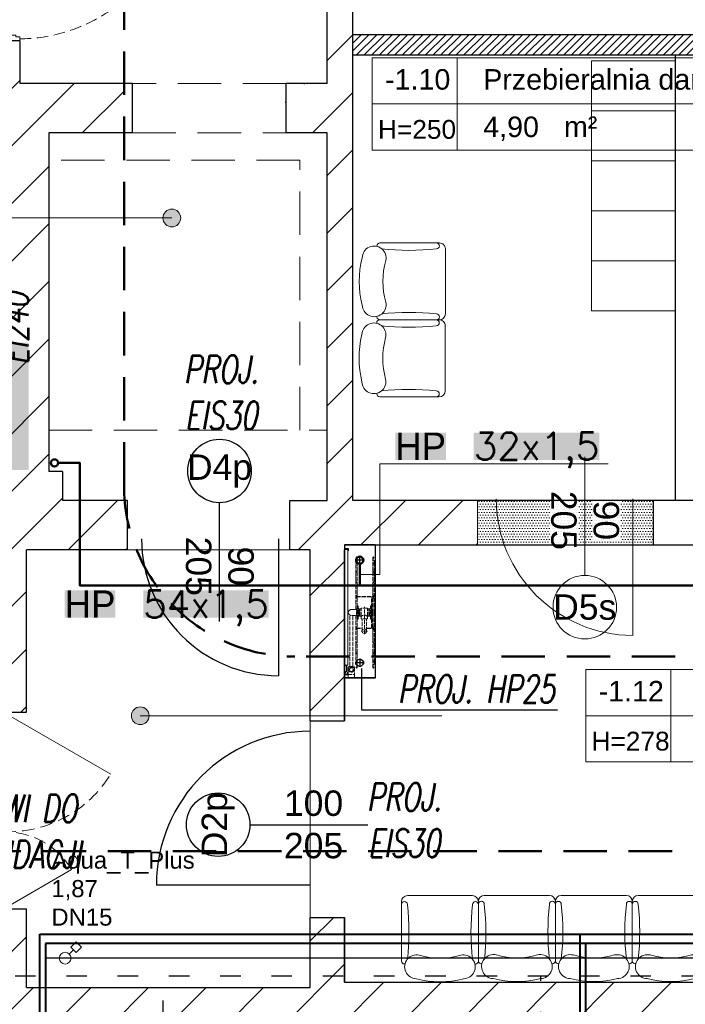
# Model space of a CAD drawing. Header units: millimetres. Extents: x 24385 to 79107, y -56478 to -23676.
# Tile 218 of 256: x 27414 to 27803, y -25346 to -24770. Entities that reach past the tile are written whole.
import ezdxf
from ezdxf.lldxf.tags import DXFTag

# ---------------------------------------------------------------- set-up
doc = ezdxf.new("R2010")
doc.units = ezdxf.units.MM
doc.header["$LTSCALE"] = 2
for name, pattern in [('ACAD_ISO02W100', [15, 12, -3]), ('ACAD_ISO03W100', [30, 12, -18]), ('DASHED', [19.05, 12.7, -6.35]), ('HIDDEN', [9.525, 6.35, -3.175]), ('HIDDENX2', [19.05, 12.7, -6.35])]:
    doc.linetypes.add(name, pattern=pattern)
for name, color, linetype, lineweight in [('0_OPIS', 7, 'Continuous', 13), ('3DPLAN_A_DRZWI', 173, 'Continuous', 5), ('3DPLAN_A_TABELKA POMIESZCZEŃ', 7, 'Continuous', 0), ('3DPLAN_A_WYSOKOŚCI ZMIANA', 144, 'HIDDENX2', 5), ('_KWP_W_OPIS', 211, 'Continuous', 9), ('_WLK_W_OPIS', 211, 'Continuous', 9), ('A_6_STOLARKA_DRZWI', 6, 'Continuous', 0), ('A_KRESKOWANIE', 9, 'Continuous', 0), ('A_STOL_OKNA', 83, 'Continuous', 9), ('A_STOL_OPIS', 55, 'Continuous', 5), ('A_TXT', 7, 'Continuous', 0), ('A_WYBURZENIA', 6, 'Continuous', 0), ('A_ZESTAWIENIE STOLARKI', 3, 'Continuous', 15), ('AW_WYM_WEW', 9, 'Continuous', 0), ('hydrant', 211, 'Continuous', 5), ('IS-armatura', 7, 'Continuous', 15), ('Opisy', 7, 'Continuous', 13)]:
    doc.layers.add(name, color=color, linetype=linetype, lineweight=lineweight)
for name, color, linetype in [('3DPLAN_A_KRESKOWANIE 1', 253, 'Continuous'), ('3DPLAN_A_OPIS', 8, 'Continuous'), ('3DPLAN_A_POMIESZCZENIE NUMER', 100, 'Continuous'), ('3DPLAN_K_NOŚNA', 7, 'Continuous'), ('A_POMIESZCZENIE OPIS', 100, 'Continuous'), ('DEFAULT', 7, 'Continuous')]:
    doc.layers.add(name, color=color, linetype=linetype)
for name, color, linetype, lineweight, true_color in [('cw', 7, 'Continuous', 40, 0xf79809), ('FURNITURE ZD 1 500', 7, 'Continuous', 13, 0x9fa8a5), ('hydranty', 7, 'Continuous', 50, 0x0335fc), ('kanalizacja', 7, 'Continuous', 30, 0xbf3000), ('wodociag', 7, 'Continuous', 40, 0x0e97f1)]:
    doc.layers.add(name, color=color, linetype=linetype, lineweight=lineweight, true_color=true_color)
doc.layers.add('IS_Cyrkulacja', color=7, linetype='DASHWAVE', true_color=0xd312d4)
doc.styles.add('ARIAL', font='arial.ttf')
doc.styles.add('J-ROMANS', font='ROMANS.SHX', dxfattribs={"width": 0.7, "oblique": 10})
doc.styles.get("Standard").update_dxf_attribs({"font": 'arial.ttf'})
doc.styles.add('TABEL1', font='txt')
tags = doc.linetypes.add('DASHWAVE', pattern='A,10,-5,-20,[138,IS_LineDef.shx,S=2,R=0,X=-20,Y=0],-5', length=40).pattern_tags.tags
tags[16:17] = [DXFTag(74, 4), DXFTag(75, 0), DXFTag(340, '0'), DXFTag(46, 0.0), DXFTag(50, 0.0), DXFTag(44, 0.0), DXFTag(45, 0.0)]
tags[6:7] = [DXFTag(74, 4), DXFTag(75, 0), DXFTag(340, '0'), DXFTag(46, 0.0), DXFTag(50, 0.0), DXFTag(44, 0.0), DXFTag(45, 0.0)]
tags[4:5] = [DXFTag(74, 4), DXFTag(75, 0), DXFTag(340, '0'), DXFTag(46, 0.0), DXFTag(50, 0.0), DXFTag(44, 0.0), DXFTag(45, 0.0)]
pattern_1 = [(45, (23044.838, -26883.88), (-16.83798, 16.83798), [])]

# ---------------------------------------------------------------- blocks, each defined once
blk = doc.blocks.new('D 90')
at = {"layer": '3DPLAN_A_DRZWI', "lineweight": 20}
blk.add_line((2.09, 3.66), (45, 79.79), dxfattribs=at)
at = {"layer": '3DPLAN_A_DRZWI'}
for points in [[(0, 3.66), (2.09, 3.66), (2.09, 1.57), (3.14, 1.57), (3.14, -1.57), (2.09, -1.57), (2.09, -3.66), (0, -3.66), (0, 3.66)], [(90, 3.66), (87.91, 3.66), (87.91, 1.57), (86.86, 1.57), (86.86, -1.57), (87.91, -1.57), (87.91, -3.66), (90, -3.66), (90, 3.66)]]:
    blk.add_lwpolyline(points, dxfattribs=at)
at = {"layer": '3DPLAN_A_DRZWI', "linetype": 'HIDDEN', "ltscale": 0.5}
blk.add_arc((1.03, 3.65), 87.92, 0.0056, 59.9944, dxfattribs=at)
blk = doc.blocks.new('hydrant')
at = {"color": 1, "linetype": 'ACAD_ISO02W100'}
for p, q in [((121.8, 578.2), (110, 578.2)), ((338.5, 577), (110, 577)), ((112.9, 580.5), (112.8, 580.5)), ((129.5, 586), (121.8, 578.2)), ((130.1, 584.7), (122.3, 577)), ((431.5, 586), (129.5, 586)), ((141, 584.7), (130.1, 584.7)), ((141, 584.7), (148.8, 577)), ((141.5, 586), (149.3, 578.2)), ((189.8, 578.2), (149.3, 578.2)), ((197.5, 586), (189.8, 578.2)), ((198.1, 584.7), (190.3, 577)), ((249.5, 584.7), (198.1, 584.7)), ((249.5, 584.7), (257.3, 577)), ((250, 586), (257.8, 578.2)), ((330, 578.2), (257.8, 578.2)), ((339, 586), (330, 578.2)), ((339, 584.3), (330.5, 577)), ((340, 582), (338.5, 582)), ((338.5, 482), (338.5, 582)), ((348, 578.2), (339, 586)), ((347.6, 577), (339, 584.3)), ((340, 482), (340, 582)), ((431.5, 577), (340, 577)), ((431.5, 578.2), (348, 578.2)), ((409, 577), (409, 578.2)), ((431.5, 586), (733.5, 586)), ((431.5, 578.2), (515, 578.2)), ((431.5, 577), (523, 577)), ((454, 577), (454, 578.2)), ((515, 578.2), (524, 586)), ((515.5, 577), (524, 584.3)), ((523, 541.2), (523, 582)), ((524.5, 582), (523, 582)), ((524, 586), (533, 578.2)), ((524, 584.3), (532.6, 577)), ((524.5, 541.2), (524.5, 582)), ((524.5, 577), (753, 577)), ((533, 578.2), (605.3, 578.2)), ((613, 586), (605.3, 578.2)), ((613.6, 584.7), (605.8, 577)), ((613.6, 584.7), (665, 584.7)), ((665, 584.7), (672.8, 577)), ((665.5, 586), (673.3, 578.2)), ((673.3, 578.2), (713.8, 578.2)), ((721.5, 586), (713.8, 578.2)), ((722.1, 584.7), (714.3, 577)), ((722.1, 584.7), (733, 584.7)), ((733, 584.7), (740.8, 577)), ((733.5, 586), (741.3, 578.2)), ((741.3, 578.2), (753, 578.2)), ((750.2, 580.5), (750.2, 580.5)), ((523, 571), (340, 571)), ((523, 569.5), (340, 569.5)), ((471, 569.5), (392, 569.5)), ((392, 565), (392, 569.5)), ((471, 565), (392, 565)), ((557.9, 528.2), (398.8, 528.2)), ((406, 545.2), (406, 511.2)), ((408.5, 546.7), (407.5, 546.7)), ((408, 565), (409, 561)), ((454.5, 546.7), (408, 546.7)), ((454, 561), (409, 561)), ((410, 554.2), (410.5, 554.7)), ((453, 554.2), (410, 554.2)), ((410, 548.2), (410, 554.2)), ((452.5, 571.5), (410.5, 571.5)), ((452.5, 554.7), (410.5, 554.7)), ((414.5, 554.7), (414.5, 561)), ((448.5, 554.7), (448.5, 561)), ((453, 554.2), (452.5, 554.7)), ((453, 548.2), (453, 554.2)), ((455, 565), (454, 561)), ((454.5, 546.7), (455.5, 546.7)), ((455, 546.7), (467.5, 546.7)), ((469, 545.2), (469, 511.2)), ((540.8, 541.2), (469, 541.2)), ((471, 565), (471, 569.5)), ((540.8, 546.4), (540.8, 510)), ((338.5, 487), (110, 487)), ((121.8, 485.7), (110, 485.7)), ((112.9, 483.5), (112.8, 483.5)), ((129.5, 478), (121.8, 485.7)), ((130.1, 479.2), (122.3, 487)), ((414, 478), (129.5, 478)), ((141, 479.2), (130.1, 479.2)), ((141, 479.2), (148.8, 487)), ((141.5, 478), (149.3, 485.7)), ((189.8, 485.7), (149.3, 485.7)), ((197.5, 478), (189.8, 485.7)), ((198.1, 479.2), (190.3, 487)), ((249.5, 479.2), (198.1, 479.2)), ((249.5, 479.2), (257.3, 487)), ((250, 478), (257.8, 485.7)), ((330, 485.7), (257.8, 485.7)), ((339, 478), (330, 485.7)), ((339, 479.6), (330.5, 487)), ((340, 482), (338.5, 482)), ((347.6, 487), (339, 479.6)), ((348, 485.7), (339, 478)), ((431.5, 487), (340, 487)), ((431.5, 485.7), (348, 485.7)), ((392, 491.5), (392, 487)), ((471, 491.5), (392, 491.5)), ((471, 487), (392, 487)), ((408.5, 509.7), (407.5, 509.7)), ((454.5, 509.7), (407.5, 509.7)), ((408, 491.5), (409, 495.5)), ((454, 495.5), (409, 495.5)), ((410, 508.2), (410, 502.2)), ((453, 502.2), (410, 502.2)), ((410, 502.2), (410.5, 501.7)), ((452.5, 501.7), (410.5, 501.7)), ((452.5, 485), (410.5, 485)), ((450.5, 485), (412.5, 485)), ((412.5, 483), (412.5, 485)), ((414, 452.5), (414, 481.5)), ((449, 481.5), (414, 481.5)), ((414.5, 498.3), (414.5, 501.7)), ((448.5, 498.3), (414.5, 498.3)), ((414.5, 495.5), (414.5, 496)), ((448.5, 496), (414.5, 496)), ((416.2, 496), (416.2, 498.3)), ((431.5, 487), (523, 487)), ((431.5, 485.7), (515, 485.7)), ((446.8, 496), (446.8, 498.3)), ((448.5, 498.3), (448.5, 501.7)), ((448.5, 495.5), (448.5, 496)), ((449, 452.5), (449, 481.5)), ((449, 478), (733.5, 478)), ((746.5, 461.5), (449, 461.5)), ((450.5, 483), (450.5, 485)), ((453, 502.2), (452.5, 501.7)), ((453, 508.2), (453, 502.2)), ((455, 491.5), (454, 495.5)), ((454.5, 509.7), (455.5, 509.7)), ((455.5, 509.7), (467.5, 509.7)), ((540.8, 515.2), (469, 515.2)), ((471, 491.5), (471, 487)), ((515, 485.7), (524, 478)), ((515.5, 487), (524, 479.6)), ((523, 482), (523, 515.2)), ((524.5, 482), (523, 482)), ((524, 479.6), (532.6, 487)), ((524, 478), (533, 485.7)), ((524.5, 482), (524.5, 515.2)), ((524.5, 487), (753, 487)), ((533, 485.7), (605.3, 485.7)), ((613, 478), (605.3, 485.7)), ((613.6, 479.2), (605.8, 487)), ((613.6, 479.2), (665, 479.2)), ((665, 479.2), (672.8, 487)), ((665.5, 478), (673.3, 485.7)), ((673.3, 485.7), (713.8, 485.7)), ((721.5, 478), (713.8, 485.7)), ((722.1, 479.2), (714.3, 487)), ((722.1, 479.2), (733, 479.2)), ((733, 479.2), (740.8, 487)), ((733.5, 478), (741.3, 485.7)), ((741.3, 485.7), (753, 485.7)), ((752.9, 471.5), (746.5, 466.2)), ((746.5, 438.7), (746.5, 466.2)), ((750.2, 483.5), (750.2, 483.5)), ((752.9, 471.5), (794.5, 471.5)), ((794.5, 471.5), (814.5, 471.5)), ((794.5, 433.5), (794.5, 471.5)), ((814.5, 433.5), (814.5, 471.5)), ((746.5, 443.5), (446.5, 443.5)), ((752.9, 433.5), (746.5, 438.7)), ((752.9, 433.5), (794.5, 433.5)), ((794.5, 433.5), (780, 433.5)), ((794.5, 433.5), (814.5, 433.5))]:
    blk.add_line(p, q, dxfattribs=at)
for p, q in [((60.9, 411.5), (60.9, 431.5)), ((738.9, 431.5), (60.9, 431.5)), ((738.9, 411.5), (60.9, 411.5)), ((738.9, 431.5), (738.9, 411.5)), ((741.3, 421.8), (738.9, 415.6)), ((742.7, 421.3), (738.9, 411.5)), ((771.7, 426), (747.4, 426)), ((771.7, 424.5), (747.4, 424.5)), ((775.4, 422.8), (780.5, 416.1)), ((776.6, 423.7), (781.7, 417)), ((789.4, 423.3), (790.9, 423.3)), ((789.4, 416.5), (789.4, 423.3)), ((790.9, 416.5), (790.9, 423.3))]:
    blk.add_line(p, q)
for centre, radius in [((540.8, 528.2), 13), ((766.5, 452.5), 14.9), ((766.5, 452.5), 10.8)]:
    blk.add_circle(centre, radius, dxfattribs=at)
for centre, radius, start, end in [((110, 580.5), 3.5, 12.24669, 270), ((110, 580.5), 2.25, 12.35533, 270), ((112.8, 581.1), 0.612, 192.35533, 270), ((112.9, 581.1), 0.612, 270, 12.24669), ((753, 580.5), 3.5, 270, 167.75331), ((750.2, 581.1), 0.612, 167.75331, 270), ((750.2, 581.1), 0.612, 270, 347.64467), ((753, 580.5), 2.25, 270, 167.64467), ((407.5, 545.2), 1.5, 90, 180), ((408.5, 548.2), 1.5, 270, 0), ((410.5, 570), 1.5, 90, 138.18969), ((469.4, 528.2), 23.1, 126.89221, 233.10779), ((452.5, 570), 1.5, 41.81031, 90), ((454.5, 548.2), 1.5, 180, 270), ((467.5, 545.2), 1.5, 0, 90), ((110, 483.5), 3.5, 90, 347.75331), ((110, 483.5), 2.25, 90, 347.64467), ((112.8, 482.8), 0.612, 90, 167.64467), ((112.9, 482.8), 0.612, 347.75331, 90), ((407.5, 511.2), 1.5, 180, 270), ((408.5, 508.2), 1.5, 0, 90), ((410.5, 486.5), 1.5, 210, 270), ((414, 483), 1.5, 180, 270), ((449, 483), 1.5, 270, 0), ((452.5, 486.5), 1.5, 270, 330), ((454.5, 508.2), 1.5, 90, 180), ((467.5, 511.2), 1.5, 270, 0), ((753, 483.5), 3.5, 192.24669, 90), ((750.2, 482.8), 0.612, 90, 192.24669), ((750.2, 482.8), 0.612, 12.35533, 90), ((753, 483.5), 2.25, 192.35533, 90), ((431.5, 452.5), 17.5, 180, 270), ((431.5, 452.5), 17.5, 270, 0)]:
    blk.add_arc(centre, radius, start, end, dxfattribs=at)
for centre, radius, start, end in [((747.4, 419.5), 6.5, 90, 158.96249), ((747.4, 419.5), 5, 90, 158.96249), ((771.7, 419.5), 6.5, 41.18593, 90), ((771.7, 419.5), 5, 41.18593, 90), ((776.5, 413.1), 5, 19.76904, 37.35808), ((785.9, 416.5), 5, 199.76904, 0), ((776.5, 413.1), 6.5, 19.76904, 37.35808), ((785.9, 416.5), 3.5, 199.76904, 0)]:
    blk.add_arc(centre, radius, start, end)
at = {"layer": 'DEFAULT', "linetype": 'ByBlock'}
for p, q in [((35.5, 591.5), (35.5, 411.5)), ((35.5, 591.5), (815.5, 591.5)), ((36.3, 590.7), (36.3, 412.3)), ((36.3, 590.7), (814.7, 590.7)), ((36.3, 590.7), (814.7, 590.7)), ((814.7, 590.7), (814.7, 412.3)), ((815.5, 591.5), (815.5, 411.5)), ((121.3, 527.6), (121.3, 516.6)), ((129.8, 527.6), (129.8, 516.6)), ((721.3, 527.6), (721.3, 516.6)), ((729.8, 527.6), (729.8, 516.6)), ((121.3, 475.3), (121.3, 486.3)), ((129.8, 475.3), (129.8, 486.3)), ((721.3, 475.3), (721.3, 486.3)), ((729.8, 475.3), (729.8, 486.3)), ((35.5, 411.5), (57.1, 411.5)), ((36.3, 412.3), (56.3, 412.3)), ((56.3, 433.1), (70.1, 433.1)), ((56.3, 412.3), (56.3, 433.1)), ((57.1, 432.3), (70.1, 432.3)), ((57.1, 411.5), (57.1, 432.3)), ((57.1, 411.5), (57.1, 432.3)), ((60.9, 411.5), (60.9, 431.5)), ((70.1, 432.3), (70.1, 433.1)), ((780.5, 432.5), (780.5, 433.5)), ((793.5, 432.5), (780.5, 432.5)), ((780.9, 432.3), (780.9, 433.1)), ((794.7, 433.1), (780.9, 433.1)), ((793.9, 432.3), (780.9, 432.3)), ((793.9, 411.5), (793.9, 432.3)), ((793.9, 411.5), (793.9, 432.3)), ((815.5, 411.5), (793.9, 411.5)), ((794.7, 412.3), (794.7, 433.1)), ((814.7, 412.3), (794.7, 412.3))]:
    blk.add_line(p, q, dxfattribs=at)
at = {"layer": 'DEFAULT', "color": 1, "linetype": 'ByBlock'}
for p, q in [((125.5, 525.9), (125.5, 477.1)), ((725.5, 525.9), (725.5, 477.1)), ((149.9, 501.5), (101.1, 501.5)), ((701.1, 501.5), (749.9, 501.5))]:
    blk.add_line(p, q, dxfattribs=at)
at = {"layer": 'DEFAULT', "color": 1, "linetype": 'ACAD_ISO02W100'}
blk.add_line((794.5, 433.5), (780.5, 433.5), dxfattribs=at)
at = {"layer": 'DEFAULT', "linetype": 'ByBlock'}
for centre in [(125.5, 501.5), (725.5, 501.5)]:
    blk.add_circle(centre, 21, dxfattribs=at)
blk = doc.blocks.new('sillon 1')
for p, q in [((-0.3048, -0.1525), (-0.3048, -0.1525)), ((0.3048, -0.1523), (0.3048, -0.1523)), ((-0.3305, -0.6887), (-0.3302, -0.1779)), ((0.3302, -0.1777), (0.3299, -0.6886)), ((0.2791, -0.7394), (-0.2797, -0.7395))]:
    blk.add_line(p, q)
for centre, radius, start, end in [((0.0002, -0.8255), 0.8255, 75.76553, 104.26559), ((-0.2003, -0.1283), 0.1029, 91.58521, 282.69594), ((0.2004, -0.1282), 0.1029, 257.33517, 88.44591), ((-0.3048, -0.1779), 0.0254, 90.01556, 180.01556), ((0.3048, -0.1777), 0.0254, 0.01556, 90.01556), ((-2.4547, -0.4252), 2.188, 353.75262, 6.15645), ((0.0002, -0.8382), 0.635, 73.75535, 106.27576), ((2.4544, -0.4285), 2.188, 173.75262, 186.15645), ((-0.3051, -0.6633), 0.0254, 180.01556, 0.01556), ((0.3045, -0.6632), 0.0254, 180.01556, 0.01556), ((-0.2797, -0.6887), 0.0508, 180.01556, 270.01556), ((0.2791, -0.6886), 0.0508, 270.01556, 0.01556)]:
    blk.add_arc(centre, radius, start, end)
blk = doc.blocks.new('tabelka dla tp')
at = {"layer": '3DPLAN_A_TABELKA POMIESZCZEŃ'}
for p, q in [((49.7, 54), (49.7, 0)), ((0, 27), (243.13, 27))]:
    blk.add_line(p, q, dxfattribs=at)
blk.add_lwpolyline([(0, 54), (243.13, 54), (243.13, 0), (0, 0)], close=True, dxfattribs=at)
at = {"layer": '3DPLAN_A_POMIESZCZENIE NUMER', "color": 7, "style": 'ARIAL'}
blk.add_attdef('NUMER', (2.23, 35.39), '', height=12, dxfattribs=at)
at = {"layer": 'A_POMIESZCZENIE OPIS', "insert": (112.2, 19.75), "char_height": 12, "width": 36.4122, "attachment_point": 1, "style": 'ARIAL'}
blk.add_mtext('{\\C7;m²}', dxfattribs=at)
at = {"layer": 'A_POMIESZCZENIE OPIS', "color": 7, "style": 'ARIAL'}
for tag, p in [('NAZWA', (51.73, 35.39)), ('POWIERZCHNIA', (51.06, 7.24))]:
    blk.add_attdef(tag, p, '', height=12, dxfattribs=at)
blk = doc.blocks.new('D 2X ASYMETRYCZNE BEZ FILARKA')
at = {"layer": '3DPLAN_A_DRZWI', "lineweight": 20}
for p, q in [((1.43, 2.5), (31.48, 54.55)), ((98.57, 2.5), (80.01, 34.65))]:
    blk.add_line(p, q, dxfattribs=at)
at = {"layer": '3DPLAN_A_DRZWI'}
for points in [[(0, 2.5), (1.43, 2.5), (1.43, 1.07), (2.15, 1.07), (2.15, -1.07), (1.43, -1.07), (1.43, -2.5), (0, -2.5), (0, 2.5)], [(100, 2.5), (98.57, 2.5), (98.57, 1.07), (97.85, 1.07), (97.85, -1.07), (98.57, -1.07), (98.57, -2.5), (100, -2.5), (100, 2.5)]]:
    blk.add_lwpolyline(points, dxfattribs=at)
at = {"layer": '3DPLAN_A_DRZWI', "linetype": 'HIDDEN', "lineweight": 15, "ltscale": 0.5}
for centre, radius, start, end in [((-0.79, 2.03), 61.64, 358.1085, 58.4282), ((100.32, 0.76), 39.51, 120.9325, 181.1091)]:
    blk.add_arc(centre, radius, start, end, dxfattribs=at)
blk = doc.blocks.new('kondygnacja -1')
at = {"layer": '3DPLAN_A_KRESKOWANIE 1'}
h = blk.add_hatch(dxfattribs=at)
h.set_pattern_fill('ANSI31', color=256, scale=7.5, style=0)
h.set_pattern_definition(pattern_1)
h.paths.add_polyline_path([(26781.49, -24430.84), (26781.49, -25256.18), (26865.36, -25256.18), (26865.36, -25233.56), (27108.48, -25233.56), (27108.48, -25256.18), (27119.89, -25256.18), (27110.14, -25212.84), (26979.61, -25212.84), (26979.61, -25079.84), (27320.27, -25079.84), (27361.7, -25079.84), (27361.7, -25046.84), (26815.61, -25046.84), (26815.61, -24465.84), (27386.61, -24465.84), (27386.61, -24686.84), (27413.61, -24686.84), (27413.61, -24581.84), (27442.61, -24581.84), (27442.61, -24549.84), (27413.61, -24549.84), (27413.61, -24469.84), (27474.65, -24469.84), (27474.65, -24430.84), (26781.49, -24430.84)], is_closed=False)
h.paths.add_polyline_path([(27583.61, -25294.84), (27583.61, -25335.84), (27417.61, -25335.84), (27417.61, -25289.84), (27390.61, -25289.84), (27390.61, -25335.84), (27137.8, -25335.84), (27119.89, -25256.18), (27108.48, -25256.18), (27108.48, -25287.56), (26865.36, -25287.56), (26865.36, -25256.18), (26781.49, -25256.18), (26781.49, -25342.83), (26829.42, -25361.84), (27832.61, -25361.84), (27832.61, -25332.84), (27603.61, -25332.84), (27603.61, -25294.84), (27583.61, -25294.84)], is_closed=False)
h.paths.add_polyline_path([(27413.61, -24806.84), (27413.61, -24781.84), (27386.61, -24781.84), (27386.61, -24885.59), (27430.61, -24885.59), (27430.61, -24835.84), (27474.65, -24835.84), (27474.65, -24806.84)])
h.paths.add_polyline_path([(27386.61, -24885.59), (27386.61, -25046.84), (27361.7, -25046.84), (27361.7, -25079.84), (27390.61, -25079.84), (27390.61, -25174.84), (27417.61, -25174.84), (27417.61, -25079.84), (27476.61, -25079.84), (27476.61, -25061.87, -0.027881), (27475.03, -25050.84), (27438.61, -25050.84), (27438.61, -25033.84), (27430.61, -25033.84), (27430.61, -24885.59)])
h.paths.add_polyline_path([(27603.61, -25179.84), (27603.61, -25163.88), (27583.61, -25163.88), (27583.61, -25179.84)])
h.paths.add_polyline_path([(27603.61, -25142.2), (27583.61, -25142.2), (27583.61, -25163.88), (27603.61, -25163.88)])
h.paths.add_polyline_path([(27593.61, -24713.84), (27593.61, -24746.4), (27608.61, -24746.4), (27608.61, -24713.84)], flags=16)
h.paths.add_polyline_path([(27593.61, -25050.84), (27571.61, -25050.84), (27571.61, -25079.84), (27583.61, -25079.84), (27583.61, -25142.2), (27603.61, -25142.2), (27603.61, -25076.84), (27681.45, -25076.84), (27681.45, -25050.84), (27608.61, -25050.84), (27608.61, -24713.84), (27593.61, -24713.84), (27593.61, -24806.84), (27569.61, -24806.84), (27569.61, -24835.84), (27593.61, -24835.84)])
h.paths.add_polyline_path([(27559.81, -24818.11), (27559.81, -24794.06), (27579.81, -24794.06), (27579.81, -24818.11)])
h.paths.add_polyline_path([(27593.61, -24469.84), (27593.61, -24610.84), (27601.86, -24610.84), (27608.61, -24610.84), (27608.61, -24468.84), (27712.91, -24468.84), (27712.91, -24430.84), (27474.65, -24430.84), (27474.65, -24469.84), (27593.61, -24469.84)], is_closed=False)
h.paths.add_polyline_path([(28026.62, -24481.39, -0.865492), (28025.15, -24471.22), (28013.19, -24430.84), (27882.91, -24430.84), (27882.91, -24468.84), (27982.61, -24468.84), (27982.61, -24483.84), (27997.61, -24483.84), (27997.61, -24940.11), (28026.62, -24940.11)])
h.paths.add_polyline_path([(28054.61, -24476.84), (28069.61, -24476.84), (28069.61, -24417.84), (28073.99, -24417.84), (28073.99, -24372.84), (28050.08, -24372.84, -1), (28039.7, -24372.84), (28030.61, -24372.84), (28030.61, -24472.87, -0.363097), (28030.61, -24479.53), (28030.61, -24940.11), (28054.61, -24940.11)])
h.paths.add_polyline_path([(28096.61, -25047.84), (28069.61, -25047.84), (28069.61, -25032.84), (28054.61, -25032.84), (28054.61, -24994.11), (28030.61, -24994.11), (28030.61, -25076.84), (28096.61, -25076.84)])
h.paths.add_polyline_path([(27982.61, -25035.84), (27982.61, -25050.84), (27949.55, -25050.84), (27949.55, -25076.84), (28026.62, -25076.84), (28026.62, -24994.11), (27997.61, -24994.11), (27997.61, -25035.84)])
h.paths.add_polyline_path([(26999.57, -25327.07), (27025.14, -25327.07), (27025.14, -25347.07), (26999.57, -25347.07)], flags=16)
h = blk.add_hatch(dxfattribs=at)
h.set_pattern_fill('ANSI31', color=256, scale=7.5, style=0)
h.set_pattern_definition(pattern_1)
h.paths.add_polyline_path([(31677.49, -24430.84), (30214.87, -24430.84), (30214.87, -24470.84), (30429.61, -24470.84), (30429.61, -24477.84), (30447.61, -24477.84), (30447.61, -24818.84), (30476.61, -24818.84), (30476.61, -24470.84), (31012.61, -24470.84), (31012.61, -24478.84), (31079.61, -24478.84), (31079.61, -24470.84), (31638.61, -24470.84), (31638.61, -25036.84), (31079.61, -25036.84), (31079.61, -25028.84), (31012.61, -25028.84), (31012.61, -25036.84), (30611.38, -25036.84), (30611.38, -25072.84), (31023.61, -25072.84), (31034.61, -25082.84), (31034.61, -25330.84), (31023.61, -25340.84), (30831.4, -25340.84, -0.038531), (30832.58, -25356.18), (30832.58, -25371.84), (31079.61, -25371.84), (31079.61, -25072.84), (31638.61, -25072.84), (31638.61, -25943.84), (30832.58, -25943.84), (30832.58, -26009.84), (31677.49, -26009.84)])
h.paths.add_polyline_path([(30682.61, -26009.84), (30832.58, -26009.84), (30832.58, -25943.84), (30760.61, -25943.84), (30760.61, -25454.67), (30735.61, -25464.58), (30735.61, -25943.84), (30682.61, -25943.84)])
h.paths.add_polyline_path([(30679.61, -25371.84), (30735.61, -25371.84), (30735.61, -25464.58), (30760.61, -25454.67), (30760.61, -25371.84), (30832.58, -25371.84), (30832.58, -25356.18, 0.038531), (30831.4, -25340.84), (30679.61, -25340.84)])
h.paths.add_polyline_path([(30355.83, -25371.84), (30425.61, -25371.84), (30425.61, -25379.84), (30463.61, -25379.84), (30463.61, -25424.74), (30471.61, -25424.74), (30471.61, -25395.84), (30533.61, -25395.84), (30533.61, -25371.84), (30576.61, -25371.84), (30576.61, -25341.84), (30472.61, -25341.84), (30472.61, -25326.84), (30427.61, -25326.84), (30427.61, -25341.84), (30355.83, -25341.84)])
h.paths.add_polyline_path([(30456.61, -25936.84), (30425.61, -25936.84), (30425.61, -25945.84), (30380.61, -25945.84), (30380.61, -26009.84), (30512.61, -26009.84), (30512.61, -25943.84), (30466.61, -25943.84), (30466.61, -25712.84), (30456.61, -25712.84)])
h.paths.add_polyline_path([(28888.61, -25941.84), (28888.61, -26009.84), (29013.61, -26009.84), (29013.61, -25941.84)])
h.paths.add_polyline_path([(28591.17, -26009.84), (28591.17, -25944.84), (28547.61, -25944.84), (28547.61, -26009.84)])
h.paths.add_polyline_path([(28624.61, -25870.53), (28654.8, -25870.53), (28654.8, -25924.53), (28624.61, -25924.53), (28624.61, -25944.84), (28591.17, -25944.84), (28591.17, -26009.84), (28713.61, -26009.84), (28713.61, -25941.84), (28672.61, -25941.84), (28672.61, -25932.84), (28657.61, -25932.84), (28657.61, -25716.84), (28624.61, -25716.84)])
h.paths.add_polyline_path([(28372.61, -25944.84), (28328.61, -25944.84), (28328.61, -25907.84), (28282.61, -25907.84), (28282.61, -25944.84), (28248.61, -25944.84), (28248.61, -26009.84), (28372.61, -26009.84)])
h.paths.add_polyline_path([(28092.61, -25563.84), (28054.61, -25563.84), (28054.61, -25383.84), (28067.6, -25383.84), (28067.61, -25375.84), (28340.61, -25375.84), (28340.61, -25341.84), (28070.61, -25341.84), (28070.61, -25332.84), (28030.61, -25332.84), (28030.61, -25395.6), (28048.71, -25395.6), (28048.71, -25449.6), (28030.61, -25449.6), (28030.61, -26009.84), (28073.61, -26009.84), (28073.61, -25944.84), (28054.61, -25944.84), (28054.61, -25668.84), (28092.61, -25668.84)])
h.paths.add_polyline_path([(27949.61, -25495.75), (27949.61, -25507.75), (27983.29, -25507.75), (27983.29, -25521.75), (27949.61, -25521.75), (27949.61, -25531.84), (27999.61, -25531.84), (27999.61, -25934.84), (27982.61, -25934.84), (27982.61, -25942.84), (27947.61, -25942.84), (27947.61, -26009.84), (28026.62, -26009.84), (28026.62, -25449.6), (27999.61, -25449.6), (27999.61, -25463.84), (27949.61, -25463.84), (27949.61, -25481.75), (27983.29, -25481.75), (27983.29, -25495.75)])
h.paths.add_polyline_path([(27982.61, -25361.84), (27952.61, -25361.84), (27952.61, -25332.84), (28026.62, -25332.84), (28026.62, -25395.6), (27999.61, -25395.6), (27999.61, -25377.84), (27982.61, -25377.84)])
h.paths.add_polyline_path([(26818.61, -25892.84), (26781.49, -25892.84), (26781.49, -26009.84), (26894.54, -26009.84), (26894.54, -25942.84), (26830.61, -25942.84), (26830.61, -25930.84), (26818.61, -25930.84)])
h.paths.add_polyline_path([(26894.54, -26009.84), (27115.94, -26009.84), (27115.94, -25942.84), (26894.54, -25942.84)])
h.paths.add_polyline_path([(27115.94, -25942.84), (27115.94, -26009.84), (27466.61, -26009.84), (27466.61, -25942.84), (27427.61, -25942.84), (27427.61, -25933.84), (27384.61, -25933.84), (27384.61, -25942.84)])
h.paths.add_polyline_path([(27641.61, -25942.84), (27641.61, -26009.84), (27802.61, -26009.84), (27802.61, -25942.84)])
h.paths.add_polyline_path([(30621.1, -25040.47), (30688.37, -25040.47), (30688.37, -25072.87), (30621.1, -25072.87)], flags=24)
at = {"layer": '3DPLAN_A_OPIS', "lineweight": 0, "transparency": 33554687}
h = blk.add_hatch(dxfattribs=at)
h.set_pattern_fill('ANSI31', color=1)
h.set_pattern_definition([(45, (5728.076, 60.4416), (-2.24506403, 2.24506403), [])])
h.paths.add_polyline_path([(27608.61, -24790.4), (27997.61, -24790.4), (27997.61, -24778.4), (27608.61, -24778.4), (27608.61, -24790.4)], is_closed=False)
at = {"layer": 'A_KRESKOWANIE', "transparency": 33554687}
h = blk.add_hatch(dxfattribs=at)
h.set_pattern_fill('ANSI37', color=0, scale=5)
h.paths.add_polyline_path([(27386.61, -24885.59), (27386.61, -24774.2), (27315.88, -24734.34, -0.240219), (27386.61, -24688.45), (27386.61, -24686.84), (27386.61, -24465.84), (26815.61, -24465.84), (26815.61, -24756.34), (26852.61, -24756.34), (26852.61, -25009.84), (26979.61, -25009.84), (26979.61, -24932.84), (27247.61, -24798.84), (27247.61, -24885.59)])
h.paths.add_polyline_path([(27341.12, -24885.59), (27341.12, -24939.59), (27247.61, -24939.59), (27247.61, -24984.44), (27352.89, -24984.44), (27352.89, -25009.84), (27386.61, -25009.84), (27386.61, -24885.59)])
h.paths.add_polyline_path([(27352.89, -25009.84), (27352.89, -25035.23), (27247.61, -25035.23), (27247.61, -25046.84), (27386.61, -25046.84), (27386.61, -25009.84)])
h.paths.add_polyline_path([(27247.61, -25035.23), (27129.31, -25035.23), (27129.31, -25009.84), (27125.61, -25009.84), (27125.61, -25046.84), (27247.61, -25046.84)])
h.paths.add_polyline_path([(27125.61, -24939.59), (27247.61, -24939.59), (27247.61, -24984.44), (27129.31, -24984.44), (27129.31, -25009.84), (27125.61, -25009.84)])
h.paths.add_polyline_path([(27097.99, -24939.59), (27097.99, -24885.59), (27125.61, -24885.59), (27125.61, -24859.84), (26979.61, -24932.84), (26979.61, -25009.84), (27125.61, -25009.84), (27125.61, -24939.59)])
h.paths.add_polyline_path([(27247.61, -24885.59), (27247.61, -24798.84), (27125.61, -24859.84), (27125.61, -24885.59)])
h.paths.add_polyline_path([(26979.61, -25009.84), (26979.61, -25046.84), (27125.61, -25046.84), (27125.61, -25009.84)])
h.paths.add_polyline_path([(26852.61, -25009.84), (26852.61, -24756.34), (26815.61, -24756.34), (26815.61, -25046.84), (26979.61, -25046.84), (26979.61, -25009.84)])
h.paths.add_polyline_path([(26825.81, -24767.41), (26825.81, -24745.27), (26845.81, -24745.27), (26845.81, -24767.41)], flags=24)
h.paths.add_polyline_path([(27090.03, -24482.38), (27112.18, -24482.38), (27112.18, -24502.38), (27090.03, -24502.38)], flags=24)
h.paths.add_polyline_path([(26963.88, -24701.72), (27172.42, -24701.72), (27172.42, -24757.03), (26963.88, -24757.03)], flags=16)
h.paths.add_polyline_path([(27010.86, -24558.5), (27253.99, -24558.5), (27253.99, -24612.5), (27010.86, -24612.5)], flags=16)
h.paths.add_polyline_path([(27315.88, -24734.34), (27386.61, -24774.2), (27386.61, -24688.45, 0.240219)], flags=16)
h.paths.add_polyline_path([(26995.13, -24731.42), (27112.81, -24731.42), (27112.81, -24752.94), (26995.13, -24752.94)], flags=8)
h.paths.add_polyline_path([(27005.47, -24708.98), (27123.15, -24708.98), (27123.15, -24730.51), (27005.47, -24730.51)], flags=8)
h.paths.add_polyline_path([(27073.52, -24589.81), (27120.01, -24589.81), (27120.01, -24610.24), (27073.52, -24610.24)], flags=8)
h.paths.add_polyline_path([(27072.79, -24561.91), (27171.6, -24561.91), (27171.6, -24580.32), (27072.79, -24580.32)], flags=8)
h.paths.add_polyline_path([(27016.08, -24562.06), (27053.28, -24562.06), (27053.28, -24580.32), (27016.08, -24580.32)], flags=8)
h.paths.add_polyline_path([(27120.07, -24586.75), (27144.23, -24586.75), (27144.23, -24610.75), (27120.07, -24610.75)], flags=8)
h.paths.add_polyline_path([(27011.48, -24589.35), (27060.72, -24589.35), (27060.72, -24611.39), (27011.48, -24611.39)], flags=8)
h.paths.add_polyline_path([(27653.46, -24520.33), (27771.13, -24520.33), (27771.13, -24541.86), (27653.46, -24541.86)], flags=9)
at = {"layer": 'A_WYBURZENIA', "transparency": 33554687}
h = blk.add_hatch(dxfattribs=at)
h.set_pattern_fill('DOTS', color=256)
h.set_pattern_definition([(0, (10834.1773, -5249.0212), (0.79375, 1.5875), [0, -1.5875])])
h.paths.add_polyline_path([(27681.45, -25076.84), (27784.48, -25076.84), (27784.48, -25050.84), (27681.45, -25050.84), (27681.45, -25076.84)], is_closed=False)
at = {"layer": 'Opisy', "ltscale": 0.5}
h = blk.add_hatch(color=256, dxfattribs=at)
h.dxf.hatch_style = 1
h.paths.add_polyline_path([(27501.06, -24890.54), (27501.06, -24880.64, 0.73336)])
h.paths.add_polyline_path([(27501.06, -24880.64), (27501.06, -24890.54, 0.076465), (27502.62, -24890.78, 1.165591)])
h = blk.add_hatch(color=256, dxfattribs=at)
h.dxf.hatch_style = 1
h.paths.add_polyline_path([(27482.61, -25181.82), (27482.61, -25171.92, 0.73336)])
h.paths.add_polyline_path([(27482.61, -25171.92), (27482.61, -25181.82, 0.076465), (27484.17, -25182.06, 1.165591)])
at = {"layer": '3DPLAN_A_OPIS', "color": 1, "lineweight": 30}
for p, q in [((27997.61, -24778.4), (27608.61, -24778.4)), ((27997.61, -24790.4), (27608.61, -24790.4)), ((27797.11, -24790.4), (27797.11, -25050.84))]:
    blk.add_line(p, q, dxfattribs=at)
at = {"layer": '3DPLAN_A_TABELKA POMIESZCZEŃ', "ltscale": 0.5}
blk.add_line((27341.12, -24885.59), (27502.62, -24885.59), dxfattribs=at)
at = {"layer": '3DPLAN_A_WYSOKOŚCI ZMIANA'}
for p, q in [((27569.61, -24806.84), (27479.61, -24806.84)), ((27479.61, -24835.84), (27569.61, -24835.84)), ((27577.61, -24851.84), (27430.61, -24851.84)), ((27577.61, -25009.84), (27577.61, -24851.84)), ((27430.61, -25009.84), (27593.61, -25009.84))]:
    blk.add_line(p, q, dxfattribs=at)
at = {"layer": '3DPLAN_K_NOŚNA'}
for p, q in [((27593.61, -24806.84), (27593.61, -24746.4)), ((27608.61, -25050.84), (27608.61, -24746.4)), ((27413.61, -24781.84), (27386.61, -24781.84)), ((27413.61, -24781.84), (27413.61, -24806.84)), ((27479.61, -24806.84), (27413.61, -24806.84)), ((27479.61, -24835.84), (27479.61, -24806.84)), ((27593.61, -24806.84), (27569.61, -24806.84)), ((27569.61, -24835.84), (27569.61, -24806.84)), ((27430.61, -24835.84), (27430.61, -25033.84)), ((27479.61, -24835.84), (27430.61, -24835.84)), ((27593.61, -24835.84), (27569.61, -24835.84)), ((27593.61, -25050.84), (27593.61, -24835.84)), ((27438.61, -25033.84), (27430.61, -25033.84)), ((27438.61, -25033.84), (27438.61, -25050.84)), ((27476.61, -25050.84), (27438.61, -25050.84)), ((27476.61, -25079.84), (27476.61, -25050.84)), ((27571.61, -25050.84), (27593.61, -25050.84)), ((27571.61, -25079.84), (27571.61, -25050.84)), ((27982.61, -25050.84), (27608.61, -25050.84)), ((27784.48, -25076.84), (27784.48, -25050.84)), ((27603.61, -25076.84), (28096.61, -25076.84)), ((27603.61, -25076.84), (27603.61, -25179.84)), ((27476.61, -25079.84), (27417.61, -25079.84)), ((27417.61, -25174.84), (27417.61, -25079.84)), ((27583.61, -25079.84), (27571.61, -25079.84)), ((27583.61, -25179.84), (27583.61, -25079.84)), ((27603.61, -25179.84), (27603.61, -25079.84)), ((27390.61, -25174.84), (27417.61, -25174.84)), ((27583.61, -25179.84), (27603.61, -25179.84)), ((27390.61, -25289.84), (27417.61, -25289.84)), ((27417.61, -25335.84), (27417.61, -25289.84)), ((27583.61, -25335.84), (27583.61, -25294.84)), ((27583.61, -25294.84), (27603.61, -25294.84)), ((27603.61, -25332.84), (27603.61, -25294.84)), ((27603.61, -25294.84), (27603.61, -25332.84)), ((27603.61, -25332.84), (27832.61, -25332.84)), ((27417.61, -25335.84), (27583.61, -25335.84))]:
    blk.add_line(p, q, dxfattribs=at)
at = {"layer": 'A_6_STOLARKA_DRZWI'}
blk.add_line((27772.46, -25049.84), (27772.46, -25129.84), dxfattribs=at)
blk.add_arc((27772.46, -25049.84), 80, 180, 270, dxfattribs=at)
at = {"layer": 'A_STOL_OKNA'}
blk.add_lwpolyline([(27261.61, -25212.84), (27390.61, -25174.84), (27417.61, -25174.84), (27417.61, -25079.84), (27583.61, -25079.84), (27583.61, -25335.84), (27417.61, -25335.84), (27417.61, -25289.84), (27390.61, -25289.84), (27390.61, -25335.84), (27261.61, -25335.84), (27261.61, -25212.84)], dxfattribs=at)
at = {"layer": 'A_STOL_OPIS'}
blk.add_line((27744.25, -25094.76), (27744.25, -25025.32), dxfattribs=at)
at = {"layer": 'A_TXT', "color": 1, "lineweight": 30}
for p, q in [((27530.53, -25121.64), (27530.53, -25052.2)), ((27564.95, -25073.42), (27564.95, -25153.42)), ((27613.89, -25173.65), (27613.89, -25149.28)), ((27728.31, -25173.65), (27613.89, -25173.65)), ((27548.34, -25240.61), (27617.38, -25240.61)), ((27583.61, -25275.9), (27493.61, -25275.9))]:
    blk.add_line(p, q, dxfattribs=at)
for centre in [(27530.53, -25033.62), (27529.76, -25240.61)]:
    blk.add_circle(centre, 18.58, dxfattribs=at)
for centre, radius, start, end in [((27564.95, -25073.42), 80, 180, 270), ((27583.61, -25275.9), 90, 90.00008, 180)]:
    blk.add_arc(centre, radius, start, end, dxfattribs=at)
at = {"layer": 'A_WYBURZENIA', "transparency": 33554687}
blk.add_line((27784.48, -25076.84), (27784.48, -25050.84), dxfattribs=at)
blk.add_lwpolyline([(27681.45, -25050.84), (27784.48, -25050.84), (27784.48, -25076.84), (27681.45, -25076.84)], close=True, dxfattribs=at)
at = {"layer": 'A_ZESTAWIENIE STOLARKI', "ltscale": 0.25}
blk.add_circle((27744.25, -25113.34), 18.58, dxfattribs=at)
at = {"layer": 'FURNITURE ZD 1 500', "ltscale": 0.01}
for points in [[(27748.11, -24793.71), (27797.11, -24793.71), (27797.11, -24822.96), (27748.11, -24822.96)], [(27748.11, -24822.96), (27797.11, -24822.96), (27797.11, -24852.21), (27748.11, -24852.21)], [(27748.11, -24852.21), (27797.11, -24852.21), (27797.11, -24881.46), (27748.11, -24881.46)], [(27748.11, -24881.46), (27797.11, -24881.46), (27797.11, -24910.71), (27748.11, -24910.71)], [(27748.11, -24910.71), (27797.11, -24910.71), (27797.11, -24939.96), (27748.11, -24939.96)]]:
    blk.add_lwpolyline(points, close=True, dxfattribs=at)
at = {"layer": 'Opisy', "lineweight": 0, "ltscale": 0.5}
blk.add_line((27660.66, -25176.87), (27484.17, -25176.87), dxfattribs=at)
at = {"layer": 'Opisy', "color": 1, "linetype": 'DASHED', "lineweight": 50}
for points in [[(27574.65, -24063.11), (28178.18, -24063.11, -0.414214), (28278.18, -24163.11), (28278.18, -25042.2, -0.414214), (28178.18, -25142.2), (27574.65, -25142.2, -0.414214), (27474.65, -25042.2), (27474.65, -24163.11, -0.414214)], [(27941.9, -26548.57), (26779.33, -26548.57, -0.414214), (26679.33, -26448.57), (26679.33, -25356.18, -0.414214), (26779.33, -25256.18), (29162.17, -25256.18, -0.414214), (29262.17, -25356.18), (29262.17, -26124.03, -0.414214), (29162.17, -26224.03), (28141.9, -26224.03, 0.414214), (28041.9, -26324.03), (28041.9, -26448.57, -0.414214)]]:
    blk.add_lwpolyline(points, format="xyb", close=True, dxfattribs=at)
at = {"layer": 'Opisy', "ltscale": 0.5}
for centre in [(27502.62, -24885.59), (27484.17, -25176.87)]:
    blk.add_circle(centre, 5.19, dxfattribs=at)
at = {"layer": '3DPLAN_A_DRZWI', "rotation": 270}
for name, p, xscale, yscale, zscale in [('D 90', (27409.74, -24686.84), 1.055555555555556, 1.055555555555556, 1.055555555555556), ('D 2X ASYMETRYCZNE BEZ FILARKA', (27404.11, -25174.84), 1.15, 1.15, 1.15)]:
    blk.add_blockref(name, p, dxfattribs=dict(at, xscale=xscale, yscale=yscale, zscale=zscale))
at = {"layer": '3DPLAN_A_OPIS', "color": 1, "lineweight": 30}
ref = blk.add_blockref('tabelka dla tp', (27619.88, -24845.89), dxfattribs=at)
ref.add_attrib('NUMER', '-1.10', (27627.4, -24810.5), dxfattribs={"layer": '3DPLAN_A_POMIESZCZENIE NUMER', "color": 7, "height": 12, "style": 'ARIAL'})
ref.add_attrib('NAZWA', 'Przebieralnia damska', (27684.83, -24810.5), dxfattribs={"layer": 'A_POMIESZCZENIE OPIS', "color": 7, "height": 12, "style": 'ARIAL'})
ref.add_attrib('POWIERZCHNIA', '4,90', (27684.83, -24838.25), dxfattribs={"layer": 'A_POMIESZCZENIE OPIS', "color": 7, "height": 12, "style": 'ARIAL'})
at = {"layer": '3DPLAN_A_TABELKA POMIESZCZEŃ', "ltscale": 0.5}
ref = blk.add_blockref('tabelka dla tp', (27744.83, -25203.87), dxfattribs=at)
ref.add_attrib('NUMER', '-1.12', (27752.35, -25168.48), dxfattribs={"layer": '3DPLAN_A_POMIESZCZENIE NUMER', "color": 0, "height": 12, "style": 'ARIAL'})
ref.add_attrib('NAZWA', 'Poczekalnia', (27809.78, -25168.48), dxfattribs={"layer": 'A_POMIESZCZENIE OPIS', "color": 0, "height": 12, "style": 'ARIAL'})
ref.add_attrib('POWIERZCHNIA', '4,2', (27809.78, -25196.23), dxfattribs={"layer": 'A_POMIESZCZENIE OPIS', "color": 0, "height": 12, "style": 'ARIAL'})
at = {"layer": 'AW_WYM_WEW', "ltscale": 0.5, "yscale": 68.17499999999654, "zscale": 68.17499999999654}
for p, xscale, rotation in [((27612.28, -24922.68), 68.17499999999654, 90.00000000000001), ((27612.15, -24967.7), 68.17499999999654, 90.00000000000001), ((27659.52, -25332.51), -68.17499999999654, 180), ((27704.54, -25332.38), -68.17499999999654, 180), ((27749.57, -25332.4), -68.17499999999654, 180), ((27794.59, -25332.42), -68.17499999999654, 180)]:
    blk.add_blockref('sillon 1', p, dxfattribs=dict(at, xscale=xscale, rotation=rotation))
at = {"layer": 'hydrant', "ltscale": 169.333333, "xscale": 0.09999999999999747, "yscale": 0.09999999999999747, "zscale": 0.09999999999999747, "rotation": 270}
blk.add_blockref('hydrant', (27562.46, -25073.29), dxfattribs=at)
at = {"layer": '3DPLAN_A_OPIS', "color": 1, "lineweight": 30, "style": 'ARIAL'}
for tag, p in [('PRZESUNIĘCIE_WEJŚCIA', (27655.16, -24535.33)), ('WYŁĄCZONE', (27007.18, -24723.98)), ('Z_OPRACOWANIA', (26996.84, -24746.42)), ('WYŁĄCZONE', (30803.05, -24760.87)), ('Z_OPRACOWANIA', (30792.71, -24783.3)), ('WYŁĄCZONE', (28894.9, -24826.59)), ('Z_OPRACOWANIA', (28884.56, -24849.03)), ('POWIĘKSZENIE_WEJŚCIA', (28313.68, -25144.41)), ('POWIĘKSZENIE_WEJŚCIA', (29600.62, -25191.36)), ('POWIĘKSZENIE_WEJŚCIA', (28011.45, -25235.42)), ('WYŁĄCZONE', (29754.42, -25678.17)), ('Z_OPRACOWANIA', (29744.08, -25700.6)), ('WYJŚCIE_EWAKUACYJNE', (27763.79, -26106.07))]:
    blk.add_attdef(tag, p, '', height=12, dxfattribs=at)
at = {"layer": '3DPLAN_A_OPIS', "color": 0, "lineweight": 30, "style": 'ARIAL'}
for tag, p in [('UGUL_1', (29350.3, -24586.01)), ('UGUL_2', (29622.92, -24586.01)), ('UGUL_3', (29833.15, -24586.01))]:
    blk.add_attdef(tag, p, '', height=12, dxfattribs=at)
at = {"layer": '3DPLAN_A_TABELKA POMIESZCZEŃ', "color": 7, "ltscale": 0.5, "char_height": 11, "width": 59.2068, "attachment_point": 1, "style": 'ARIAL'}
for s, insert in [('H=250', (27623.25, -24828.24)), ('H=278', (27748.2, -25186.22))]:
    blk.add_mtext(s, dxfattribs=dict(at, insert=insert))
at = {"layer": '3DPLAN_A_TABELKA POMIESZCZEŃ', "ltscale": 0.5, "style": 'ARIAL'}
for tag, p in [('KURTYNA', (27861.91, -26064.85)), ('POWIETRZNA', (27861.91, -26084.56))]:
    blk.add_attdef(tag, p, '', height=12, dxfattribs=at)
at = {"layer": 'A_STOL_OPIS', "ltscale": 0.2, "insert": (27764.27, -25033.37), "char_height": 14.872, "attachment_point": 1, "rotation": 270, "style": 'TABEL1'}
blk.add_mtext_dynamic_manual_height_columns('\\pxqc;{\\fArial|b0|i0|c238|p34;90\\P205}', width=58.3206, gutter_width=80, heights=[0], dxfattribs=at)
at = {"layer": 'A_TXT', "color": 1, "lineweight": 30, "insert": (27410.57, -24950.19), "char_height": 16.2, "width": 31.0131, "attachment_point": 5, "rotation": 90, "style": 'J-ROMANS'}
blk.add_mtext('EI240', dxfattribs=at)
at = {"layer": 'A_TXT', "color": 1, "lineweight": 30, "char_height": 16.2, "attachment_point": 5, "style": 'J-ROMANS'}
for s, insert, width in [('PROJ.\\PEIS30', (27531.55, -24987.65), 31.0131), ('PROJ. HP25', (27680.81, -25161.21), 125.3347), ('PROJ.\\PEIS30', (27638.58, -25237.91), 31.0131), ('DRZWI DO LIKWIDACJI', (27410.1, -25244.49), 147.2749)]:
    blk.add_mtext(s, dxfattribs=dict(at, insert=insert, width=width))
at = {"layer": 'A_TXT', "color": 1, "lineweight": 30, "char_height": 14.872, "style": 'TABEL1'}
for s, insert, attachment_point in [('{\\fArial|b0|i0|c238|p34;D4p}', (27530.53, -25033.62), 5), ('\\pxqc;{\\fArial|b0|i0|c238|p34;100\\P205}', (27556.39, -25220.59), 1)]:
    blk.add_mtext_dynamic_manual_height_columns(s, width=58.3206, gutter_width=80, heights=[0], dxfattribs=dict(at, insert=insert, attachment_point=attachment_point))
for s, insert, attachment_point, rotation in [('\\pxqc;{\\fArial|b0|i0|c238|p34;90\\P205}', (27550.55, -25060.25), 1, 270), ('{\\fArial|b0|i0|c238|p34;D2p}', (27529.76, -25240.61), 5, 90)]:
    blk.add_mtext_dynamic_manual_height_columns(s, width=58.3206, gutter_width=80, heights=[0], dxfattribs=dict(at, insert=insert, attachment_point=attachment_point, rotation=rotation))
at = {"layer": 'A_ZESTAWIENIE STOLARKI', "ltscale": 0.2, "insert": (27744.25, -25113.34), "char_height": 14.872, "attachment_point": 5, "style": 'TABEL1'}
blk.add_mtext_dynamic_manual_height_columns('{\\fArial|b0|i0|c238|p34;D5s}', width=58.3206, gutter_width=80, heights=[0], dxfattribs=at)

msp = doc.modelspace()

# ---------------------------------------------------------------- hatches: boundary and pattern name
at = {"layer": '_WLK_W_OPIS'}
msp.add_hatch(color=255, dxfattribs=at).paths.add_polyline_path([(27304.05, -25029.7), (27415.47, -25029.7), (27415.47, -24961.98), (27304.05, -24961.98)])

# ---------------------------------------------------------------- linework, layer by layer
at = {"layer": '_KWP_W_OPIS'}
msp.add_lwpolyline([(27612.61, -25094.29), (27624.25, -25094.29), (27624.25, -25029.42), (27757.87, -25029.42)], dxfattribs=at)
at = {"layer": '_WLK_W_OPIS', "const_width": 6.68}
msp.add_lwpolyline([(27304.05, -25029.7), (27415.47, -25029.7), (27415.47, -24961.98), (27304.05, -24961.98)], close=True, dxfattribs=at)
at = {"layer": 'cw'}
for p, q in [((28787.49, -25310.07), (27428.61, -25310.07)), ((27428.61, -25310.07), (27428.61, -25361.84)), ((27744.72, -25310.07), (27744.72, -25944.09))]:
    msp.add_line(p, q, dxfattribs=at)
at = {"layer": 'hydranty'}
for points in [[(28755.28, -24482.76), (28692, -24482.76), (28692, -25100.64), (27612.61, -25100.64)], [(27612.61, -25100.64), (27448.86, -25100.64), (27448.86, -25028.92), (27436.09, -25028.92)], [(27612.61, -25087.94), (27612.61, -25100.64)]]:
    msp.add_lwpolyline(points, dxfattribs=at)
for centre in [(27433.99, -25028.92), (27612.61, -25085.84)]:
    msp.add_circle(centre, 2.1, dxfattribs=at)
at = {"layer": 'IS-armatura', "color": 211, "ltscale": 10}
for p, q in [((27443.56, -25312.28), (27446.62, -25309.22)), ((27446.62, -25309.22), (27448.15, -25310.75)), ((27446.62, -25309.22), (27449.7, -25312.3)), ((27442.63, -25316.27), (27445.09, -25313.81)), ((27443.56, -25312.28), (27445.09, -25313.81)), ((27445.09, -25313.81), (27446.64, -25315.36)), ((27446.64, -25315.36), (27449.7, -25312.3))]:
    msp.add_line(p, q, dxfattribs=at)
msp.add_circle((27440.2, -25318.7), 3.44, dxfattribs=at)
at = {"layer": 'IS_Cyrkulacja'}
msp.add_lwpolyline([(28797.68, -25015.99), (28797.68, -25318.7), (27428.61, -25318.7)], dxfattribs=at)
at = {"layer": 'kanalizacja', "linetype": 'ACAD_ISO03W100', "ltscale": 0.5}
for points in [[(27320.92, -25355.56), (27320.92, -25329.11), (28266.86, -25329.11), (28266.86, -25041.21), (28618.64, -25041.21)], [(27497.59, -25415.39), (27497.59, -25329.11)], [(27718.58, -25932.05), (27718.58, -25329.11)]]:
    msp.add_lwpolyline(points, dxfattribs=at)
at = {"layer": 'wodociag'}
for p, q in [((27425.46, -25304.58), (28778.38, -25304.58)), ((27425.46, -25362.61), (27425.46, -25304.58)), ((27741.58, -25948.69), (27741.58, -25304.58))]:
    msp.add_line(p, q, dxfattribs=at)

# ---------------------------------------------------------------- block references
at = {"layer": '0_OPIS'}
msp.add_blockref('kondygnacja -1', (0, 0), dxfattribs=at)

# ---------------------------------------------------------------- texts
at = {"layer": '_KWP_W_OPIS', "char_height": 16, "attachment_point": 1, "bg_fill": 1, "box_fill_scale": 1, "bg_fill_color": 7, "bg_fill_true_color": 16777215, "bg_fill_transparency": 0}
for s, insert in [('\\Fcp_simplex.shx;HP', (27633.34, -25011.12)), ('\\Fsimplex.shx;32x1,5', (27679.33, -25011.12)), ('\\Fcp_simplex.shx;HP', (27439.94, -25103.5)), ('\\Fsimplex.shx;54x1,5', (27485.93, -25103.5))]:
    msp.add_mtext(s, dxfattribs=dict(at, insert=insert))
at = {"layer": 'IS-armatura', "color": 211, "ltscale": 10, "insert": (27432.14, -25256.32), "char_height": 10, "width": 6.705, "attachment_point": 1}
msp.add_mtext('Aqua_T_Plus\\P1,87\\PDN15', dxfattribs=at)

doc.saveas('drawing.dxf')
